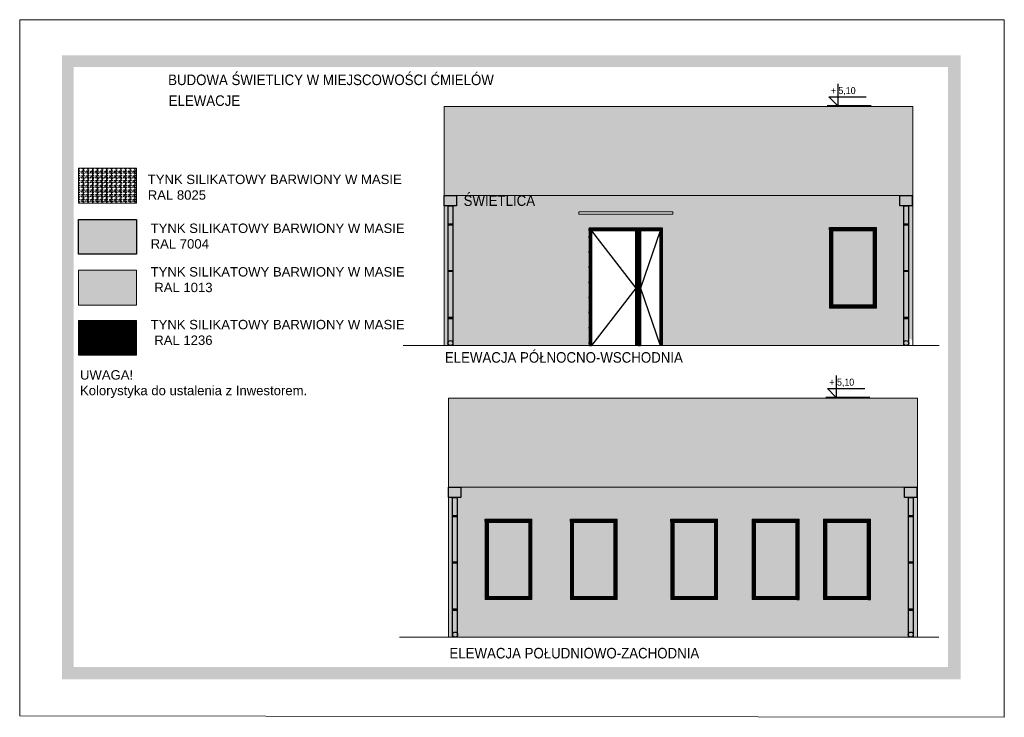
# Model space of a CAD drawing. Header units: metres. Extents: x 6502846 to 6512378, y 5892705 to 5896166.
# Tile 57 of 73: x 6508080 to 6510180, y 5892705 to 5894194. Entities that reach past the tile are written whole.
import ezdxf

# ---------------------------------------------------------------- set-up
doc = ezdxf.new("R2010")
doc.units = ezdxf.units.M
doc.header["$MEASUREMENT"] = 0
doc.layers.get('0').update_dxf_attribs({"color": 2})
doc.layers.add('_tabelki_ramki_cienkie', color=251, linetype='Continuous', lineweight=5)
doc.layers.add('A_wypełnienie', color=253, linetype='Continuous', lineweight=0)
for name, color, linetype in [('A_stolarka drzwiowa', 74, 'Continuous'), ('I_wypełnienie', 254, 'Continuous'), ('INFO_opisy_p.poż.', 22, 'Continuous'), ('INFO_rzędne', 21, 'Continuous'), ('INFO_wymiary', 16, 'Continuous'), ('TEXT', 7, 'Continuous')]:
    doc.layers.add(name, color=color, linetype=linetype)
doc.styles.add('ARCHENIKA_100_wymiary', font='arial.ttf', dxfattribs={"width": 0.9, "height": 15})
doc.styles.add('Arial', font='arial.ttf', dxfattribs={"width": 0.9})
doc.styles.add('DEMIURG', font='arial.ttf')
doc.styles.add('DEMIURG_100_wymiary', font='arial.ttf', dxfattribs={"width": 0.9, "height": 15})
doc.dimstyles.new('plus_wierzch', dxfattribs={"dimscale": 2, "dimtxt": 10, "dimasz": 0.5, "dimexe": 15, "dimexo": 0, "dimgap": 0, "dimtad": 0, "dimjust": 2, "dimtih": 1, "dimtoh": 1, "dimlfac": 0.01, "dimzin": 4, "dimtxsty": 'Arial', "dimblk": 'plus_kota_wierzch', "dimcen": 0, "dimse1": 1, "dimsd1": 1, "dimclrd": 256, "dimclre": 256, "dimclrt": 256, "dimazin": 0, "dimtfac": 1, "dimtofl": 0, "dimtmove": 2, "dimatfit": 2, "dimldrblk": 'NONE', "dimfxl": 1, "dimlwd": -1, "dimlwe": -1, "dimarcsym": 0})
pattern_1 = [(225, (-3701.49496, -1727.01065), (0.0883883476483, -0.0883883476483), [])]

# ---------------------------------------------------------------- blocks, each defined once
blk = doc.blocks.new('plus_kota_wierzch')
at = {"color": 0, "ltscale": 100}
blk.add_lwpolyline([(62.5, 0), (0, 0), (25, 25), (25, -81)], dxfattribs=at)
blk = doc.blocks.new('*D943')
at = {"layer": 'Defpoints', "color": 0, "linetype": 'ByBlock'}
for p in [(6509825, 5894010), (6509896.4, 5894010), (6509741, 5893660)]:
    blk.add_point(p, dxfattribs=at)
at = {"layer": 'INFO_rzędne'}
for p, q in [((6509896.4, 5894010), (6509802.5, 5894010)), ((6509825, 5894010), (6509825, 5894008.5))]:
    blk.add_line(p, q, dxfattribs=at)
at = {"layer": 'INFO_rzędne', "linetype": 'ByBlock', "xscale": 0.75, "yscale": 0.75, "zscale": 0.75, "rotation": 90}
blk.add_blockref('plus_kota_wierzch', (6509825, 5894010), dxfattribs=at)
at = {"layer": 'INFO_rzędne', "linetype": 'ByBlock', "insert": (6509836.8, 5894041), "char_height": 15, "attachment_point": 5, "style": 'DEMIURG_100_wymiary'}
blk.add_mtext('+ 5,10', dxfattribs=at)
blk = doc.blocks.new('_None')
blk = doc.blocks.new('*D944')
at = {"layer": 'Defpoints', "color": 0, "linetype": 'ByBlock'}
for p in [(6509822.1, 5893388), (6509893.4, 5893388), (6509738.1, 5893038)]:
    blk.add_point(p, dxfattribs=at)
at = {"layer": 'INFO_rzędne'}
for p, q in [((6509893.4, 5893388), (6509799.6, 5893388)), ((6509822.1, 5893388), (6509822.1, 5893386.5))]:
    blk.add_line(p, q, dxfattribs=at)
at = {"layer": 'INFO_rzędne', "linetype": 'ByBlock', "xscale": 0.75, "yscale": 0.75, "zscale": 0.75, "rotation": 90}
blk.add_blockref('plus_kota_wierzch', (6509822.1, 5893388), dxfattribs=at)
at = {"layer": 'INFO_rzędne', "linetype": 'ByBlock', "insert": (6509833.8, 5893419), "char_height": 15, "attachment_point": 5, "style": 'DEMIURG_100_wymiary'}
blk.add_mtext('+ 5,10', dxfattribs=at)

msp = doc.modelspace()

# ---------------------------------------------------------------- hatches: boundary and pattern name
at = {"layer": 'A_wypełnienie', "linetype": 'ByBlock', "lineweight": 9, "true_color": 0x846548, "transparency": 33554687}
h = msp.add_hatch(dxfattribs=at)
h.set_pattern_fill('SPANTILE', color=37, scale=10)
h.set_pattern_definition([(274.9697, (693.44994, -9.18458), (-9.99991307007, 120.000010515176), [9.23472, -221.63321]), (180, (694.25, -18.385), (-10, -10), [0.8, -9.2]), (0, (684.25, -19.185), (10, 10), [2.8, -7.2]), (90, (687.05, -19.185), (-10, 10), [1, -9]), (270, (693.45, -18.185), (10, -10), [1, -9]), (0, (693.45, -19.185), (10, 10), [0.8, -9.2]), (0, (684.25, -18.385), (10, 10), [2, -8]), (85.0303, (686.24994, -18.38458), (9.99991307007, 120.000010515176), [9.23472, -221.63321]), (52.6961, (686.24994, -17.88458), (-129.99985889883, -170.000107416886), [2.64008, -261.3675]), (18.4349, (687.85, -15.7846), (20.0000043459, 9.9999840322), [2.52982, -29.09295]), (341.5651, (690.25, -14.9846), (-20.0000043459, 9.9999840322), [2.52982, -29.09295]), (307.3039, (692.64994, -15.78458), (129.99985889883, -170.000107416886), [2.64008, -261.3675]), (20.2249, (688.34994, -16.4846), (-109.999972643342, -40.000083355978), [2.02485, -200.45972]), (339.7751, (690.24994, -15.7846), (109.999972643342, -40.000083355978), [2.02485, -200.45972]), (307.4054, (692.14994, -16.4846), (100.00009952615, -129.9999246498), [2.14009, -211.86925]), (52.5946, (687.04994, -18.1846), (-100.00009952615, -129.9999246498), [2.14009, -211.86925])])
h.paths.add_polyline_path([(6509985.397, 5893818.529), (6509985.397, 5894008.529), (6508985.397, 5894008.529), (6508985.397, 5893818.529)])
h = msp.add_hatch(dxfattribs=at)
h.set_pattern_fill('SPANTILE', color=37, scale=10)
h.set_pattern_definition([(274.9697, (-2357.22226, -50.1831), (-9.99991307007, 120.000010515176), [9.23472, -221.63321]), (180, (-2356.422, -59.383), (-10, -10), [0.8, -9.2]), (0, (-2366.422, -60.183), (10, 10), [2.8, -7.2]), (90, (-2363.622, -60.183), (-10, 10), [1, -9]), (270, (-2357.222, -59.183), (10, -10), [1, -9]), (0, (-2357.222, -60.183), (10, 10), [0.8, -9.2]), (0, (-2366.422, -59.383), (10, 10), [2, -8]), (85.0303, (-2364.42226, -59.3831), (9.99991307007, 120.000010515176), [9.23472, -221.63321]), (52.6961, (-2364.42226, -58.8831), (-129.99985889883, -170.000107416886), [2.64008, -261.3675]), (18.4349, (-2362.8223, -56.783), (20.0000043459, 9.9999840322), [2.52982, -29.09295]), (341.5651, (-2360.4223, -55.983), (-20.0000043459, 9.9999840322), [2.52982, -29.09295]), (307.3039, (-2358.02226, -56.7831), (129.99985889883, -170.000107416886), [2.64008, -261.3675]), (20.2249, (-2362.32226, -57.4831), (-109.999972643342, -40.000083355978), [2.02485, -200.45972]), (339.7751, (-2360.42226, -56.7831), (109.999972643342, -40.000083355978), [2.02485, -200.45972]), (307.4054, (-2358.52226, -57.4831), (100.00009952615, -129.9999246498), [2.14009, -211.86925]), (52.5946, (-2363.62226, -59.1831), (-100.00009952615, -129.9999246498), [2.14009, -211.86925])])
h.paths.add_polyline_path([(6508206.085, 5893802.509), (6508329.797, 5893802.509), (6508329.797, 5893876.689), (6508206.085, 5893876.689)])
at = {"layer": 'A_wypełnienie', "true_color": 0xd6d6d6}
h = msp.add_hatch(color=254, dxfattribs=at)
h.dxf.hatch_style = 1
h.paths.add_polyline_path([(6509011.794, 5893818.529), (6508985.397, 5893818.529), (6508985.397, 5893796.428), (6508994.58, 5893796.428), (6508994.58, 5893796.638), (6509004.58, 5893796.638), (6509011.794, 5893796.428)])
h = msp.add_hatch(color=254, dxfattribs=at)
h.dxf.hatch_style = 1
h.paths.add_polyline_path([(6509983.745, 5893818.529), (6509957.347, 5893818.529), (6509957.347, 5893796.428), (6509966.53, 5893796.428), (6509966.53, 5893796.638), (6509976.53, 5893796.638), (6509983.745, 5893796.428)])
h = msp.add_hatch(color=254, dxfattribs=at)
h.dxf.hatch_style = 1
h.paths.add_polyline_path([(6508999.119, 5893498.529), (6509003.941, 5893498.529), (6509003.941, 5893501.581), (6509003.941, 5893506.149), (6509003.941, 5893796.638), (6508993.941, 5893796.638), (6508993.941, 5893505.153), (6508993.941, 5893502.577), (6508993.941, 5893498.529)])
h = msp.add_hatch(color=254, dxfattribs=at)
h.dxf.hatch_style = 1
h.paths.add_polyline_path([(6509971.07, 5893498.529), (6509975.892, 5893498.529), (6509975.892, 5893501.581), (6509975.892, 5893506.149), (6509975.892, 5893796.638), (6509965.892, 5893796.638), (6509965.892, 5893505.153), (6509965.892, 5893502.577), (6509965.892, 5893498.529)])
h = msp.add_hatch(color=254, dxfattribs=at)
h.dxf.hatch_style = 1
h.paths.add_polyline_path([(6508329.676, 5893693.496), (6508329.676, 5893767.676), (6508205.963, 5893767.676), (6508205.963, 5893693.496)])
at = {"layer": 'A_wypełnienie', "linetype": 'ByBlock', "lineweight": 30, "transparency": 33554687}
h = msp.add_hatch(dxfattribs=at)
h.set_pattern_fill('ANSI31', color=33, angle=180)
h.set_pattern_definition([(225, (-3693.70731, -1875.97566), (0.0883883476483, -0.0883883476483), [])])
h.paths.add_polyline_path([(6509294.822, 5893498.529), (6509299.822, 5893498.529), (6509299.822, 5893743.529), (6509394.387, 5893743.529), (6509394.387, 5893498.529), (6509399.387, 5893498.529), (6509399.387, 5893748.529), (6509294.822, 5893748.529)])
h.paths.add_polyline_path([(6509404.387, 5893498.529), (6509404.387, 5893743.529), (6509446.572, 5893743.529), (6509446.572, 5893498.529), (6509451.572, 5893498.529), (6509451.572, 5893748.529), (6509399.387, 5893748.529), (6509399.387, 5893498.529)])
h = msp.add_hatch(dxfattribs=at)
h.set_pattern_fill('ANSI31', color=33, angle=180)
h.set_pattern_definition([(225, (-3688.88317, -1104.99422), (0.0883883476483, -0.0883883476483), [])])
h.paths.add_polyline_path([(6509900.66, 5893743.025), (6509900.66, 5893585.529), (6509814.66, 5893585.529), (6509814.66, 5893743.025)])
h.paths.add_polyline_path([(6509807.66, 5893578.529), (6509807.66, 5893750.025), (6509907.66, 5893750.025), (6509907.66, 5893578.529)])
h.paths.add_polyline_path([(6509900.66, 5893743.025), (6509900.66, 5893585.529), (6509814.66, 5893585.529), (6509814.66, 5893743.025)])
h.paths.add_polyline_path([(6509809.66, 5893748.025), (6509809.66, 5893580.529), (6509905.66, 5893580.529), (6509905.66, 5893748.025)])
h.paths.add_polyline_path([(6509900.66, 5893743.025), (6509900.66, 5893585.529), (6509814.66, 5893585.529), (6509814.66, 5893743.025)])
h.paths.add_polyline_path([(6509905.66, 5893580.529), (6509809.66, 5893580.529), (6509809.66, 5893748.025), (6509905.66, 5893748.025)])
h.paths.add_polyline_path([(6509814.66, 5893743.025), (6509814.66, 5893585.529), (6509900.66, 5893585.529), (6509900.66, 5893743.025)], flags=0)
at = {"layer": 'A_wypełnienie', "ltscale": 0.05, "true_color": 0x7fffff}
h = msp.add_hatch(color=131, dxfattribs=at)
h.set_gradient(color1=(127, 255, 255), color2=(214, 214, 214), tint=1, name='HEMISPHERICAL')
h.paths.add_polyline_path([(6509814.66, 5893743.025), (6509814.66, 5893585.529), (6509900.66, 5893585.529), (6509900.66, 5893743.025)])
at = {"layer": 'A_wypełnienie', "linetype": 'ByBlock', "lineweight": 30, "transparency": 33554687}
h = msp.add_hatch(dxfattribs=at)
h.set_pattern_fill('ANSI31', color=33, angle=180)
h.set_pattern_definition([(225, (-7055.73874, -1881.17412), (0.0883883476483, -0.0883883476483), [])])
h.paths.add_polyline_path([(6508329.676, 5893477.755), (6508329.676, 5893551.934), (6508205.963, 5893551.934), (6508205.963, 5893477.755)])
at = {"layer": 'A_wypełnienie', "linetype": 'ByBlock', "lineweight": 9, "true_color": 0x846548, "transparency": 33554687}
h = msp.add_hatch(dxfattribs=at)
h.set_pattern_fill('SPANTILE', color=37, scale=10)
h.set_pattern_definition([(274.9697, (693.44994, -9.18458), (-9.99991307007, 120.000010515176), [9.23472, -221.63321]), (180, (694.25, -18.385), (-10, -10), [0.8, -9.2]), (0, (684.25, -19.185), (10, 10), [2.8, -7.2]), (90, (687.05, -19.185), (-10, 10), [1, -9]), (270, (693.45, -18.185), (10, -10), [1, -9]), (0, (693.45, -19.185), (10, 10), [0.8, -9.2]), (0, (684.25, -18.385), (10, 10), [2, -8]), (85.0303, (686.24994, -18.38458), (9.99991307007, 120.000010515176), [9.23472, -221.63321]), (52.6961, (686.24994, -17.88458), (-129.99985889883, -170.000107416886), [2.64008, -261.3675]), (18.4349, (687.85, -15.7846), (20.0000043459, 9.9999840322), [2.52982, -29.09295]), (341.5651, (690.25, -14.9846), (-20.0000043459, 9.9999840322), [2.52982, -29.09295]), (307.3039, (692.64994, -15.78458), (129.99985889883, -170.000107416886), [2.64008, -261.3675]), (20.2249, (688.34994, -16.4846), (-109.999972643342, -40.000083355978), [2.02485, -200.45972]), (339.7751, (690.24994, -15.7846), (109.999972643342, -40.000083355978), [2.02485, -200.45972]), (307.4054, (692.14994, -16.4846), (100.00009952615, -129.9999246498), [2.14009, -211.86925]), (52.5946, (687.04994, -18.1846), (-100.00009952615, -129.9999246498), [2.14009, -211.86925])])
h.paths.add_polyline_path([(6509995.202, 5893196.513), (6509995.202, 5893386.513), (6508995.202, 5893386.513), (6508995.202, 5893196.513)])
at = {"layer": 'A_wypełnienie', "true_color": 0xd6d6d6}
h = msp.add_hatch(color=254, dxfattribs=at)
h.dxf.hatch_style = 1
h.paths.add_polyline_path([(6509021.599, 5893196.513), (6508995.202, 5893196.513), (6508995.202, 5893174.412), (6509004.385, 5893174.412), (6509004.385, 5893174.622), (6509014.385, 5893174.622), (6509021.599, 5893174.412)])
h = msp.add_hatch(color=254, dxfattribs=at)
h.dxf.hatch_style = 1
h.paths.add_polyline_path([(6509993.55, 5893196.513), (6509967.153, 5893196.513), (6509967.153, 5893174.412), (6509976.336, 5893174.412), (6509976.336, 5893174.622), (6509986.336, 5893174.622), (6509993.55, 5893174.412)])
h = msp.add_hatch(color=254, dxfattribs=at)
h.dxf.hatch_style = 1
h.paths.add_polyline_path([(6509008.925, 5892876.513), (6509013.747, 5892876.513), (6509013.747, 5892879.564), (6509013.747, 5892884.133), (6509013.747, 5893174.622), (6509003.747, 5893174.622), (6509003.747, 5892883.136), (6509003.747, 5892880.561), (6509003.747, 5892876.513)])
h = msp.add_hatch(color=254, dxfattribs=at)
h.dxf.hatch_style = 1
h.paths.add_polyline_path([(6509980.875, 5892876.513), (6509985.697, 5892876.513), (6509985.697, 5892879.564), (6509985.697, 5892884.133), (6509985.697, 5893174.622), (6509975.697, 5893174.622), (6509975.697, 5892883.136), (6509975.697, 5892880.561), (6509975.697, 5892876.513)])
at = {"layer": 'A_wypełnienie', "linetype": 'ByBlock', "lineweight": 30, "transparency": 33554687}
h = msp.add_hatch(dxfattribs=at)
h.set_pattern_fill('ANSI31', color=33, angle=180)
h.set_pattern_definition(pattern_1)
h.paths.add_polyline_path([(6509165.939, 5893121.009), (6509165.939, 5892963.513), (6509079.939, 5892963.513), (6509079.939, 5893121.009)])
h.paths.add_polyline_path([(6509072.939, 5892956.513), (6509072.939, 5893128.009), (6509172.939, 5893128.009), (6509172.939, 5892956.513)])
h.paths.add_polyline_path([(6509165.939, 5893121.009), (6509165.939, 5892963.513), (6509079.939, 5892963.513), (6509079.939, 5893121.009)])
h.paths.add_polyline_path([(6509074.939, 5893126.009), (6509074.939, 5892958.513), (6509170.939, 5892958.513), (6509170.939, 5893126.009)])
h.paths.add_polyline_path([(6509165.939, 5893121.009), (6509165.939, 5892963.513), (6509079.939, 5892963.513), (6509079.939, 5893121.009)])
h.paths.add_polyline_path([(6509170.939, 5892958.513), (6509074.939, 5892958.513), (6509074.939, 5893126.009), (6509170.939, 5893126.009)])
h.paths.add_polyline_path([(6509079.939, 5893121.009), (6509079.939, 5892963.513), (6509165.939, 5892963.513), (6509165.939, 5893121.009)], flags=0)
h = msp.add_hatch(dxfattribs=at)
h.set_pattern_fill('ANSI31', color=33, angle=180)
h.set_pattern_definition(pattern_1)
h.paths.add_polyline_path([(6509347.888, 5893121.009), (6509347.888, 5892963.513), (6509261.888, 5892963.513), (6509261.888, 5893121.009)])
h.paths.add_polyline_path([(6509254.888, 5892956.513), (6509254.888, 5893128.009), (6509354.888, 5893128.009), (6509354.888, 5892956.513)])
h.paths.add_polyline_path([(6509347.888, 5893121.009), (6509347.888, 5892963.513), (6509261.888, 5892963.513), (6509261.888, 5893121.009)])
h.paths.add_polyline_path([(6509256.888, 5893126.009), (6509256.888, 5892958.513), (6509352.888, 5892958.513), (6509352.888, 5893126.009)])
h.paths.add_polyline_path([(6509347.888, 5893121.009), (6509347.888, 5892963.513), (6509261.888, 5892963.513), (6509261.888, 5893121.009)])
h.paths.add_polyline_path([(6509352.888, 5892958.513), (6509256.888, 5892958.513), (6509256.888, 5893126.009), (6509352.888, 5893126.009)])
h.paths.add_polyline_path([(6509261.888, 5893121.009), (6509261.888, 5892963.513), (6509347.888, 5892963.513), (6509347.888, 5893121.009)], flags=0)
h = msp.add_hatch(dxfattribs=at)
h.set_pattern_fill('ANSI31', color=33, angle=180)
h.set_pattern_definition(pattern_1)
h.paths.add_polyline_path([(6509561.945, 5893121.009), (6509561.945, 5892963.513), (6509475.945, 5892963.513), (6509475.945, 5893121.009)])
h.paths.add_polyline_path([(6509468.945, 5892956.513), (6509468.945, 5893128.009), (6509568.945, 5893128.009), (6509568.945, 5892956.513)])
h.paths.add_polyline_path([(6509561.945, 5893121.009), (6509561.945, 5892963.513), (6509475.945, 5892963.513), (6509475.945, 5893121.009)])
h.paths.add_polyline_path([(6509470.945, 5893126.009), (6509470.945, 5892958.513), (6509566.945, 5892958.513), (6509566.945, 5893126.009)])
h.paths.add_polyline_path([(6509561.945, 5893121.009), (6509561.945, 5892963.513), (6509475.945, 5892963.513), (6509475.945, 5893121.009)])
h.paths.add_polyline_path([(6509566.945, 5892958.513), (6509470.945, 5892958.513), (6509470.945, 5893126.009), (6509566.945, 5893126.009)])
h.paths.add_polyline_path([(6509475.945, 5893121.009), (6509475.945, 5892963.513), (6509561.945, 5892963.513), (6509561.945, 5893121.009)], flags=0)
h = msp.add_hatch(dxfattribs=at)
h.set_pattern_fill('ANSI31', color=33, angle=180)
h.set_pattern_definition(pattern_1)
h.paths.add_polyline_path([(6509735.867, 5893121.009), (6509735.867, 5892963.513), (6509649.867, 5892963.513), (6509649.867, 5893121.009)])
h.paths.add_polyline_path([(6509642.867, 5892956.513), (6509642.867, 5893128.009), (6509742.867, 5893128.009), (6509742.867, 5892956.513)])
h.paths.add_polyline_path([(6509735.867, 5893121.009), (6509735.867, 5892963.513), (6509649.867, 5892963.513), (6509649.867, 5893121.009)])
h.paths.add_polyline_path([(6509644.867, 5893126.009), (6509644.867, 5892958.513), (6509740.867, 5892958.513), (6509740.867, 5893126.009)])
h.paths.add_polyline_path([(6509735.867, 5893121.009), (6509735.867, 5892963.513), (6509649.867, 5892963.513), (6509649.867, 5893121.009)])
h.paths.add_polyline_path([(6509740.867, 5892958.513), (6509644.867, 5892958.513), (6509644.867, 5893126.009), (6509740.867, 5893126.009)])
h.paths.add_polyline_path([(6509649.867, 5893121.009), (6509649.867, 5892963.513), (6509735.867, 5892963.513), (6509735.867, 5893121.009)], flags=0)
h = msp.add_hatch(dxfattribs=at)
h.set_pattern_fill('ANSI31', color=33, angle=180)
h.set_pattern_definition(pattern_1)
h.paths.add_polyline_path([(6509888.048, 5893121.009), (6509888.048, 5892963.513), (6509802.048, 5892963.513), (6509802.048, 5893121.009)])
h.paths.add_polyline_path([(6509795.048, 5892956.513), (6509795.048, 5893128.009), (6509895.048, 5893128.009), (6509895.048, 5892956.513)])
h.paths.add_polyline_path([(6509888.048, 5893121.009), (6509888.048, 5892963.513), (6509802.048, 5892963.513), (6509802.048, 5893121.009)])
h.paths.add_polyline_path([(6509797.048, 5893126.009), (6509797.048, 5892958.513), (6509893.048, 5892958.513), (6509893.048, 5893126.009)])
h.paths.add_polyline_path([(6509888.048, 5893121.009), (6509888.048, 5892963.513), (6509802.048, 5892963.513), (6509802.048, 5893121.009)])
h.paths.add_polyline_path([(6509893.048, 5892958.513), (6509797.048, 5892958.513), (6509797.048, 5893126.009), (6509893.048, 5893126.009)])
h.paths.add_polyline_path([(6509802.048, 5893121.009), (6509802.048, 5892963.513), (6509888.048, 5892963.513), (6509888.048, 5893121.009)], flags=0)
at = {"layer": 'A_wypełnienie', "ltscale": 0.05, "true_color": 0x7fffff}
h = msp.add_hatch(color=131, dxfattribs=at)
h.set_gradient(color1=(127, 255, 255), color2=(214, 214, 214), tint=1, name='HEMISPHERICAL')
h.paths.add_polyline_path([(6509079.939, 5893121.009), (6509079.939, 5892963.513), (6509165.939, 5892963.513), (6509165.939, 5893121.009)])
h = msp.add_hatch(color=131, dxfattribs=at)
h.set_gradient(color1=(127, 255, 255), color2=(214, 214, 214), tint=1, name='HEMISPHERICAL')
h.paths.add_polyline_path([(6509261.888, 5893121.009), (6509261.888, 5892963.513), (6509347.888, 5892963.513), (6509347.888, 5893121.009)])
h = msp.add_hatch(color=131, dxfattribs=at)
h.set_gradient(color1=(127, 255, 255), color2=(214, 214, 214), tint=1, name='HEMISPHERICAL')
h.paths.add_polyline_path([(6509475.945, 5893121.009), (6509475.945, 5892963.513), (6509561.945, 5892963.513), (6509561.945, 5893121.009)])
h = msp.add_hatch(color=131, dxfattribs=at)
h.set_gradient(color1=(127, 255, 255), color2=(214, 214, 214), tint=1, name='HEMISPHERICAL')
h.paths.add_polyline_path([(6509649.867, 5893121.009), (6509649.867, 5892963.513), (6509735.867, 5892963.513), (6509735.867, 5893121.009)])
h = msp.add_hatch(color=131, dxfattribs=at)
h.set_gradient(color1=(127, 255, 255), color2=(214, 214, 214), tint=1, name='HEMISPHERICAL')
h.paths.add_polyline_path([(6509802.048, 5893121.009), (6509802.048, 5892963.513), (6509888.048, 5892963.513), (6509888.048, 5893121.009)])
at = {"layer": 'I_wypełnienie', "linetype": 'ByBlock', "true_color": 0x4a4a4a}
h = msp.add_hatch(color=251, dxfattribs=at)
h.dxf.hatch_style = 1
h.paths.add_polyline_path([(6508170.27, 5894117.668), (6508170.27, 5892786.204), (6510087.592, 5892786.204), (6510087.592, 5894117.668)])
h.paths.add_polyline_path([(6510060.047, 5894092.668), (6510060.047, 5892813.086), (6508195.27, 5892813.086), (6508195.27, 5894092.668)], flags=16)
at = {"layer": 'INFO_wymiary', "linetype": 'ByBlock', "lineweight": 9, "true_color": 0xe1d1c1, "transparency": 33554687}
h = msp.add_hatch(color=254, dxfattribs=at)
h.dxf.hatch_style = 1
h.paths.add_polyline_path([(6509373.197, 5893778.529), (6509473.197, 5893778.529), (6509473.197, 5893783.529), (6509273.197, 5893783.529), (6509273.197, 5893778.529)])
h.paths.add_polyline_path([(6509011.794, 5893818.529), (6509011.794, 5893796.428), (6508985.397, 5893796.428), (6508985.397, 5893498.529), (6509294.822, 5893498.529), (6509294.822, 5893748.529), (6509451.572, 5893748.529), (6509451.572, 5893498.529), (6509965.892, 5893498.529), (6509965.892, 5893502.577, -1.05813618), (6509985.397, 5893505.153), (6509985.397, 5893796.428), (6509957.347, 5893796.428), (6509957.347, 5893818.529)])
h.paths.add_polyline_path([(6508981.556, 5893498.529), (6509498.296, 5893498.529)])
h.paths.add_polyline_path([(6509907.66, 5893750.025), (6509907.66, 5893578.529), (6509807.66, 5893578.529), (6509807.66, 5893750.025)], flags=16)
h.paths.add_polyline_path([(6509905.66, 5893748.025), (6509905.66, 5893580.529), (6509809.66, 5893580.529), (6509809.66, 5893748.025)], flags=0)
h.paths.add_polyline_path([(6509900.66, 5893743.025), (6509900.66, 5893585.529), (6509814.66, 5893585.529), (6509814.66, 5893743.025)], flags=0)
h = msp.add_hatch(color=254, dxfattribs=at)
h.dxf.hatch_style = 1
h.paths.add_polyline_path([(6508329.676, 5893584.955), (6508329.676, 5893659.135), (6508205.963, 5893659.135), (6508205.963, 5893584.955)])
h = msp.add_hatch(color=254, dxfattribs=at)
h.dxf.hatch_style = 1
h.paths.add_polyline_path([(6509021.599, 5893174.412), (6509013.747, 5893174.412), (6509013.747, 5892876.513), (6509975.697, 5892876.513), (6509975.697, 5892880.561, -0.12248482), (6509975.697, 5892883.136), (6509975.697, 5893174.412), (6509967.153, 5893174.412), (6509967.153, 5893196.513), (6509021.599, 5893196.513)])
h.paths.add_polyline_path([(6509993.55, 5893196.513), (6509993.55, 5893174.412), (6509985.697, 5893174.412), (6509985.697, 5892876.513), (6509995.202, 5892876.513), (6509995.202, 5893196.513)])
h.paths.add_polyline_path([(6509003.747, 5892876.513), (6509003.747, 5892880.561, -0.12248482), (6509003.747, 5892883.136), (6509003.747, 5893174.412), (6508995.202, 5893174.412), (6508995.202, 5892876.513)])
h.paths.add_polyline_path([(6509895.048, 5892956.513), (6509795.048, 5892956.513), (6509795.048, 5893128.009), (6509895.048, 5893128.009)], flags=16)
h.paths.add_polyline_path([(6509172.939, 5892956.513), (6509072.939, 5892956.513), (6509072.939, 5893128.009), (6509172.939, 5893128.009)], flags=16)
h.paths.add_polyline_path([(6509354.888, 5892956.513), (6509254.888, 5892956.513), (6509254.888, 5893128.009), (6509354.888, 5893128.009)], flags=16)
h.paths.add_polyline_path([(6509568.945, 5892956.513), (6509468.945, 5892956.513), (6509468.945, 5893128.009), (6509568.945, 5893128.009)], flags=16)
h.paths.add_polyline_path([(6509742.867, 5892956.513), (6509642.867, 5892956.513), (6509642.867, 5893128.009), (6509742.867, 5893128.009)], flags=16)
h.paths.add_polyline_path([(6509893.048, 5892958.513), (6509797.048, 5892958.513), (6509797.048, 5893126.009), (6509893.048, 5893126.009)], flags=0)
h.paths.add_polyline_path([(6509888.048, 5892963.513), (6509802.048, 5892963.513), (6509802.048, 5893121.009), (6509888.048, 5893121.009)], flags=0)
h.paths.add_polyline_path([(6509170.939, 5892958.513), (6509074.939, 5892958.513), (6509074.939, 5893126.009), (6509170.939, 5893126.009)], flags=0)
h.paths.add_polyline_path([(6509165.939, 5892963.513), (6509079.939, 5892963.513), (6509079.939, 5893121.009), (6509165.939, 5893121.009)], flags=0)
h.paths.add_polyline_path([(6509352.888, 5892958.513), (6509256.888, 5892958.513), (6509256.888, 5893126.009), (6509352.888, 5893126.009)], flags=0)
h.paths.add_polyline_path([(6509347.888, 5892963.513), (6509261.888, 5892963.513), (6509261.888, 5893121.009), (6509347.888, 5893121.009)], flags=0)
h.paths.add_polyline_path([(6509566.945, 5892958.513), (6509470.945, 5892958.513), (6509470.945, 5893126.009), (6509566.945, 5893126.009)], flags=0)
h.paths.add_polyline_path([(6509561.945, 5892963.513), (6509475.945, 5892963.513), (6509475.945, 5893121.009), (6509561.945, 5893121.009)], flags=0)
h.paths.add_polyline_path([(6509740.867, 5892958.513), (6509644.867, 5892958.513), (6509644.867, 5893126.009), (6509740.867, 5893126.009)], flags=0)
h.paths.add_polyline_path([(6509735.867, 5892963.513), (6509649.867, 5892963.513), (6509649.867, 5893121.009), (6509735.867, 5893121.009)], flags=0)

# ---------------------------------------------------------------- linework, layer by layer
at = {"layer": '_tabelki_ramki_cienkie', "linetype": 'Continuous', "transparency": 33554687}
msp.add_lwpolyline([(6508080.378, 5892708.576), (6508080.378, 5894193.576), (6510180.378, 5894193.576), (6510180.378, 5892705.494)], close=True, dxfattribs=at)
at = {"layer": 'A_stolarka drzwiowa'}
for points in [[(6509399.387, 5893498.529), (6509399.387, 5893748.529), (6509294.822, 5893748.529), (6509294.822, 5893498.529)], [(6509394.387, 5893498.529), (6509394.387, 5893743.529), (6509299.822, 5893743.529), (6509299.822, 5893498.529)], [(6509299.822, 5893743.529), (6509394.387, 5893621.029), (6509299.822, 5893498.529)], [(6509451.572, 5893498.529), (6509451.572, 5893748.529), (6509399.387, 5893748.529), (6509399.387, 5893498.529)], [(6509446.572, 5893498.529), (6509446.572, 5893743.529), (6509404.387, 5893743.529), (6509404.387, 5893498.529)], [(6509446.572, 5893743.529), (6509404.387, 5893621.029), (6509446.572, 5893498.529)]]:
    msp.add_lwpolyline(points, dxfattribs=at)
at = {"layer": 'A_wypełnienie', "linetype": 'ByBlock', "lineweight": 9, "transparency": 33554687}
for points in [[(6508985.397, 5893818.529), (6508985.397, 5894008.529), (6509985.397, 5894008.529), (6509985.397, 5893818.529)], [(6508995.202, 5893196.513), (6508995.202, 5893386.513), (6509995.202, 5893386.513), (6509995.202, 5893196.513)]]:
    msp.add_lwpolyline(points, dxfattribs=at)
at = {"layer": 'INFO_opisy_p.poż.', "color": 12}
for p, q in [((6508992.941, 5893758.138), (6509004.941, 5893758.138)), ((6508992.941, 5893756.138), (6509004.941, 5893756.138)), ((6509964.892, 5893758.138), (6509976.892, 5893758.138)), ((6509964.892, 5893756.138), (6509976.892, 5893756.138)), ((6509005.066, 5893658.138), (6508993.066, 5893658.138)), ((6509005.066, 5893656.138), (6508993.066, 5893656.138)), ((6509977.017, 5893658.138), (6509965.017, 5893658.138)), ((6509977.017, 5893656.138), (6509965.017, 5893656.138)), ((6508992.941, 5893556.138), (6509004.941, 5893556.138)), ((6509005.066, 5893558.138), (6508993.066, 5893558.138)), ((6509005.066, 5893556.138), (6508993.066, 5893556.138)), ((6509964.892, 5893556.138), (6509976.892, 5893556.138)), ((6509977.017, 5893558.138), (6509965.017, 5893558.138)), ((6509977.017, 5893556.138), (6509965.017, 5893556.138)), ((6509002.747, 5893136.122), (6509014.747, 5893136.122)), ((6509002.747, 5893134.122), (6509014.747, 5893134.122)), ((6509974.697, 5893136.122), (6509986.697, 5893136.122)), ((6509974.697, 5893134.122), (6509986.697, 5893134.122)), ((6509014.872, 5893036.122), (6509002.872, 5893036.122)), ((6509014.872, 5893034.122), (6509002.872, 5893034.122)), ((6509986.822, 5893036.122), (6509974.822, 5893036.122)), ((6509986.822, 5893034.122), (6509974.822, 5893034.122)), ((6509014.872, 5892936.122), (6509002.872, 5892936.122)), ((6509986.822, 5892936.122), (6509974.822, 5892936.122)), ((6509002.747, 5892934.122), (6509014.747, 5892934.122)), ((6509014.872, 5892934.122), (6509002.872, 5892934.122)), ((6509974.697, 5892934.122), (6509986.697, 5892934.122)), ((6509986.822, 5892934.122), (6509974.822, 5892934.122))]:
    msp.add_line(p, q, dxfattribs=at)
for points in [[(6508985.397, 5893818.529), (6509011.794, 5893818.529), (6509011.794, 5893796.428), (6508985.397, 5893796.428)], [(6509957.347, 5893818.529), (6509983.745, 5893818.529), (6509983.745, 5893796.428), (6509957.347, 5893796.428)], [(6508995.202, 5893196.513), (6509021.599, 5893196.513), (6509021.599, 5893174.412), (6508995.202, 5893174.412)], [(6509967.153, 5893196.513), (6509993.55, 5893196.513), (6509993.55, 5893174.412), (6509967.153, 5893174.412)]]:
    msp.add_lwpolyline(points, close=True, dxfattribs=at)
for points in [[(6508993.941, 5893498.529), (6508993.941, 5893796.638), (6509003.941, 5893796.638), (6509003.941, 5893498.529)], [(6509965.892, 5893498.529), (6509965.892, 5893796.638), (6509975.892, 5893796.638), (6509975.892, 5893498.529)], [(6509003.747, 5892876.513), (6509003.747, 5893174.622), (6509013.747, 5893174.622), (6509013.747, 5892876.513)], [(6509975.697, 5892876.513), (6509975.697, 5893174.622), (6509985.697, 5893174.622), (6509985.697, 5892876.513)]]:
    msp.add_lwpolyline(points, dxfattribs=at)
for centre in [(6508999.119, 5893503.865), (6509971.07, 5893503.865), (6509008.925, 5892881.848), (6509980.875, 5892881.848)]:
    msp.add_circle(centre, 5.336, dxfattribs=at)
at = {"layer": 'INFO_wymiary', "color": 251, "lineweight": 9, "true_color": 0x4a4a4a}
for points in [[(6508206.085, 5893876.689), (6508329.797, 5893876.689), (6508329.797, 5893802.509), (6508206.085, 5893802.509)], [(6508205.963, 5893659.135), (6508329.676, 5893659.135), (6508329.676, 5893584.955), (6508205.963, 5893584.955)], [(6508205.963, 5893551.934), (6508329.676, 5893551.934), (6508329.676, 5893477.755), (6508205.963, 5893477.755)]]:
    msp.add_lwpolyline(points, close=True, dxfattribs=at)
at = {"layer": 'INFO_wymiary', "color": 4, "linetype": 'ByBlock', "lineweight": 9}
for points in [[(6508985.397, 5893818.529), (6509985.397, 5893818.529)], [(6509373.197, 5893778.529), (6509473.197, 5893778.529), (6509473.197, 5893783.529), (6509273.197, 5893783.529), (6509273.197, 5893778.529), (6509373.197, 5893778.529)], [(6508897.984, 5893498.529), (6510041.224, 5893498.529)], [(6508985.397, 5893498.529), (6509985.397, 5893498.529)], [(6509995.202, 5892876.513), (6508995.202, 5892876.513), (6508995.202, 5893196.513), (6509995.202, 5893196.513), (6509995.202, 5892876.513)], [(6508890.197, 5892876.513), (6510040.677, 5892876.513)]]:
    msp.add_lwpolyline(points, dxfattribs=at)
for points in [[(6508985.397, 5893818.529), (6509985.397, 5893818.529), (6509985.397, 5893498.529), (6508985.397, 5893498.529)], [(6509807.66, 5893750.025), (6509907.66, 5893750.025), (6509907.66, 5893578.529), (6509807.66, 5893578.529)], [(6509809.66, 5893748.025), (6509905.66, 5893748.025), (6509905.66, 5893580.529), (6509809.66, 5893580.529)], [(6509814.66, 5893743.025), (6509900.66, 5893743.025), (6509900.66, 5893585.529), (6509814.66, 5893585.529)], [(6509172.939, 5893128.009), (6509072.939, 5893128.009), (6509072.939, 5892956.513), (6509172.939, 5892956.513)], [(6509170.939, 5893126.009), (6509074.939, 5893126.009), (6509074.939, 5892958.513), (6509170.939, 5892958.513)], [(6509354.888, 5893128.009), (6509254.888, 5893128.009), (6509254.888, 5892956.513), (6509354.888, 5892956.513)], [(6509352.888, 5893126.009), (6509256.888, 5893126.009), (6509256.888, 5892958.513), (6509352.888, 5892958.513)], [(6509568.945, 5893128.009), (6509468.945, 5893128.009), (6509468.945, 5892956.513), (6509568.945, 5892956.513)], [(6509566.945, 5893126.009), (6509470.945, 5893126.009), (6509470.945, 5892958.513), (6509566.945, 5892958.513)], [(6509742.867, 5893128.009), (6509642.867, 5893128.009), (6509642.867, 5892956.513), (6509742.867, 5892956.513)], [(6509740.867, 5893126.009), (6509644.867, 5893126.009), (6509644.867, 5892958.513), (6509740.867, 5892958.513)], [(6509895.048, 5893128.009), (6509795.048, 5893128.009), (6509795.048, 5892956.513), (6509895.048, 5892956.513)], [(6509893.048, 5893126.009), (6509797.048, 5893126.009), (6509797.048, 5892958.513), (6509893.048, 5892958.513)], [(6509165.939, 5893121.009), (6509079.939, 5893121.009), (6509079.939, 5892963.513), (6509165.939, 5892963.513)], [(6509347.888, 5893121.009), (6509261.888, 5893121.009), (6509261.888, 5892963.513), (6509347.888, 5892963.513)], [(6509561.945, 5893121.009), (6509475.945, 5893121.009), (6509475.945, 5892963.513), (6509561.945, 5892963.513)], [(6509735.867, 5893121.009), (6509649.867, 5893121.009), (6509649.867, 5892963.513), (6509735.867, 5892963.513)], [(6509888.048, 5893121.009), (6509802.048, 5893121.009), (6509802.048, 5892963.513), (6509888.048, 5892963.513)]]:
    msp.add_lwpolyline(points, close=True, dxfattribs=at)
at = {"layer": 'INFO_wymiary', "color": 251, "linetype": 'Continuous'}
msp.add_lwpolyline([(6508205.963, 5893767.676), (6508329.676, 5893767.676), (6508329.676, 5893693.496), (6508205.963, 5893693.496)], close=True, dxfattribs=at)

# ---------------------------------------------------------------- texts
at = {"layer": '_tabelki_ramki_cienkie', "linetype": 'Continuous', "char_height": 20, "width": 1083.59801, "attachment_point": 1, "style": 'DEMIURG'}
for s, insert in [('TYNK SILIKATOWY BARWIONY W MASIE\\PRAL 8025', (6508353.546, 5893862.928)), ('TYNK SILIKATOWY BARWIONY W MASIE \\PRAL 7004', (6508359.699, 5893758.709)), ('TYNK SILIKATOWY BARWIONY W MASIE \\P RAL 1013', (6508359.699, 5893665.761)), ('TYNK SILIKATOWY BARWIONY W MASIE \\P RAL 1236', (6508359.699, 5893553.237)), ('UWAGA!\\PKolorystyka do ustalenia z Inwestorem.', (6508209.003, 5893445.923))]:
    msp.add_mtext(s, dxfattribs=dict(at, insert=insert))
at = {"layer": 'TEXT', "char_height": 22.5, "attachment_point": 1, "style": 'ARCHENIKA_100_wymiary'}
for s, insert, width in [('BUDOWA ŚWIETLICY W MIEJSCOWOŚCI ĆMIELÓW', (6508397.037, 5894076.548), 1727.69024), ('\\PELEWACJE ', (6508398.188, 5894069.678), 555.86515), ('\\P{\\C252;ŚWIETLICA }', (6509027.138, 5893856.367), 555.86515), ('\\PELEWACJA PÓŁNOCNO-WSCHODNIA', (6508987.181, 5893521.908), 555.86515), ('\\PELEWACJA POŁUDNIOWO-ZACHODNIA', (6508996.986, 5892891.08), 555.86515)]:
    msp.add_mtext(s, dxfattribs=dict(at, insert=insert, width=width))

# ---------------------------------------------------------------- dimensions: what is measured, and where the dimension line sits
at = {"layer": 'INFO_rzędne'}
for base, p1, p2, picture, middle in [((6509825.038, 5894010.029), (6509741.038, 5893659.99), (6509896.41, 5894010.029), '*D943', (6509836.765, 5894041.032)), ((6509822.059, 5893388.013), (6509738.059, 5893037.973), (6509893.431, 5893388.013), '*D944', (6509833.787, 5893419.015))]:
    dim = msp.add_linear_dim(base=base, p1=p1, p2=p2, angle=90, text='+ 5,10', dimstyle='plus_wierzch', override={"dimscale": 1.5, "dimtxt": 15, "dimzin": 0, "dimtxsty": 'DEMIURG_100_wymiary'}, dxfattribs=at)
    dim.commit()
    dim.dimension.update_dxf_attribs({"geometry": picture, "text_midpoint": middle, "dimtype": 160})

doc.saveas('drawing.dxf')
